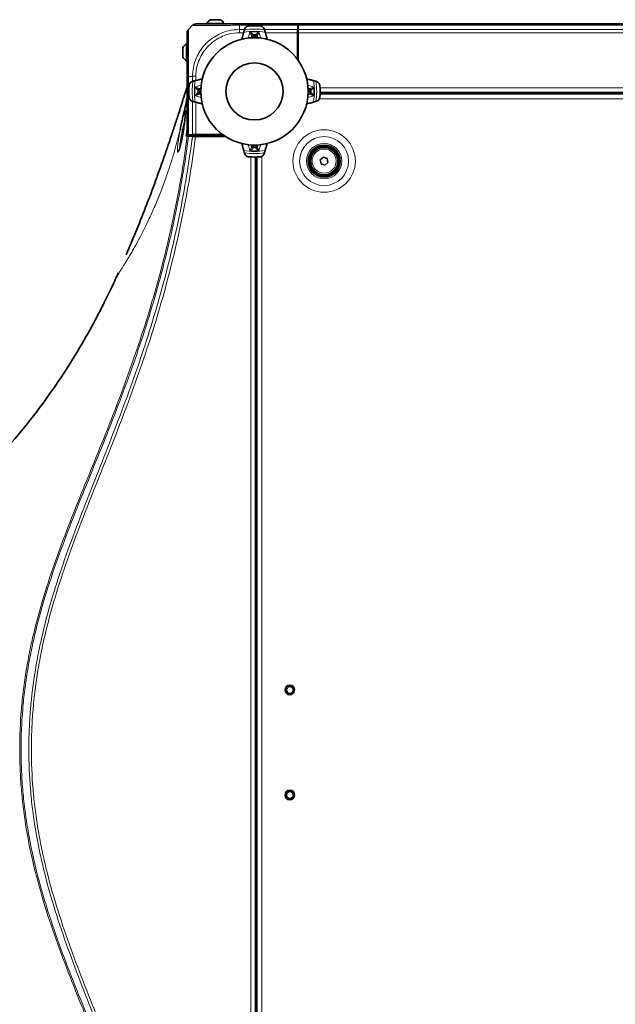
# Model space of a CAD drawing. Header units: millimetres. Extents: x 0 to 1118, y 0 to 864.
# Tile 14 of 172: x 178 to 244, y 107 to 215. Entities that reach past the tile are written whole.
import ezdxf

# ---------------------------------------------------------------- set-up
doc = ezdxf.new("R2010")
doc.units = ezdxf.units.MM

msp = doc.modelspace()

# ---------------------------------------------------------------- linework, layer by layer
at = {"color": 7, "linetype": 'Continuous', "lineweight": 35}
for p, q in [((200.352, 214.774), (199.297, 214.774)), ((196.869, 213.701), (197.326, 214.158)), ((198.887, 214.369), (198.887, 214.274)), ((200.762, 214.369), (198.887, 214.369)), ((200.762, 214.274), (200.762, 214.369)), ((202.473, 214.304), (208.835, 214.304)), ((202.995, 213.653), (203.019, 213.73)), ((205.176, 213.73), (205.199, 213.653)), ((208.817, 210.425), (208.817, 213.347)), ((208.82, 213.701), (208.82, 210.422)), ((208.82, 213.701), (208.835, 213.701)), ((208.835, 213.701), (208.85, 213.701)), ((208.85, 213.701), (208.842, 214.158)), ((208.85, 213.701), (208.85, 210.381)), ((208.85, 213.554), (208.858, 213.554)), ((208.885, 214.304), (392.81, 214.304)), ((208.885, 214.304), (208.885, 214.158)), ((208.885, 214.158), (208.885, 213.701)), ((208.885, 213.701), (208.885, 213.347)), ((208.885, 213.347), (208.885, 210.332)), ((202.758, 212.78), (202.689, 212.63)), ((208.885, 213.279), (208.85, 213.279)), ((196.252, 211.73), (196.252, 210.674)), ((196.752, 212.139), (196.657, 212.139)), ((196.657, 212.139), (196.657, 210.264)), ((208.85, 211.847), (208.885, 211.812)), ((196.657, 210.264), (196.752, 210.264)), ((208.885, 211.179), (208.85, 211.179)), ((196.722, 202.191), (196.722, 208.554)), ((197.297, 208.008), (197.374, 208.031)), ((210.82, 208.031), (210.898, 208.008)), ((196.722, 206.265), (196.441, 204.82)), ((197.374, 205.827), (197.297, 205.851)), ((210.898, 205.851), (210.82, 205.827)), ((211.28, 206.667), (390.415, 206.667)), ((211.284, 206.804), (390.411, 206.804)), ((196.705, 202.052), (197.466, 202.066)), ((196.705, 202.052), (196.705, 202.052)), ((196.705, 202.052), (197.464, 202.052)), ((197.326, 202.177), (196.869, 202.185)), ((200.605, 202.207), (197.326, 202.207)), ((197.326, 202.192), (197.326, 202.207)), ((197.326, 202.177), (197.326, 202.192)), ((200.645, 202.177), (197.326, 202.177)), ((197.401, 202.065), (197.416, 202.177)), ((197.464, 202.052), (197.466, 202.066)), ((197.498, 202.036), (197.464, 202.052)), ((197.504, 202.036), (197.498, 202.036)), ((200.904, 201.999), (197.665, 201.999)), ((200.601, 202.209), (197.679, 202.209)), ((197.806, 202.026), (197.803, 202.026)), ((200.865, 202.025), (197.806, 202.026)), ((199.072, 202.177), (199.072, 202.025)), ((199.097, 202.177), (199.097, 202.025)), ((199.231, 202.025), (199.231, 202.177)), ((199.321, 202.177), (199.321, 202.025)), ((199.847, 202.177), (199.847, 202.025)), ((194.647, 201.015), (194.625, 200.953)), ((203.019, 200.129), (202.995, 200.206)), ((204.222, 199.743), (204.222, 70.116)), ((204.36, 70.112), (204.36, 199.747)), ((205.199, 200.206), (205.176, 200.129)), ((211.299, 199.451), (211.638, 199.744)), ((211.384, 199.012), (211.299, 199.451)), ((211.638, 199.744), (212.061, 199.597)), ((212.061, 199.597), (212.145, 199.158)), ((211.807, 198.865), (211.384, 199.012)), ((212.145, 199.158), (211.807, 198.865)), ((189.2, 187.076), (189.02, 186.667)), ((204.36, 148.679), (204.222, 148.679)), ((204.36, 127.699), (204.222, 127.699)), ((204.308, 127.421), (204.222, 127.421)), ((204.222, 127.421), (204.36, 127.421)), ((204.308, 127.158), (204.308, 127.421)), ((204.36, 127.158), (204.308, 127.158)), ((204.308, 127.158), (204.308, 123.374)), ((204.222, 123.208), (204.308, 123.208)), ((204.36, 123.208), (204.222, 123.208)), ((204.308, 123.374), (204.36, 123.374)), ((204.308, 123.208), (204.308, 123.374)), ((204.222, 121.179), (204.36, 121.179)), ((204.36, 115.817), (204.222, 115.817)), ((204.222, 114.567), (204.36, 114.567))]:
    msp.add_line(p, q, dxfattribs=at)
at = {"color": 7, "linetype": 'Continuous', "lineweight": 18}
for p, q in [((202.444, 213.701), (203.01, 213.701)), ((202.91, 213.347), (202.447, 213.347)), ((202.472, 213.862), (202.472, 214.158)), ((208.842, 214.158), (202.472, 214.158)), ((203.409, 212.719), (203.609, 213.423)), ((204.585, 213.423), (204.778, 212.743)), ((205.185, 213.701), (208.82, 213.701)), ((208.817, 213.347), (205.285, 213.347)), ((208.835, 213.701), (208.835, 210.402)), ((208.85, 213.487), (208.885, 213.487)), ((208.885, 214.158), (392.81, 214.158)), ((208.885, 213.701), (392.81, 213.701)), ((208.885, 213.347), (392.81, 213.347)), ((203.778, 212.989), (203.712, 212.756)), ((203.777, 212.973), (203.778, 212.989)), ((203.866, 212.859), (203.777, 212.973)), ((203.942, 213.112), (203.942, 213.103)), ((204.253, 213.103), (204.252, 213.112)), ((204.417, 212.973), (204.328, 212.859)), ((204.478, 212.769), (204.417, 212.989)), ((204.417, 212.989), (204.417, 212.973)), ((208.85, 212.712), (208.885, 212.712)), ((197.165, 208.554), (196.869, 208.554)), ((196.869, 208.554), (196.869, 202.185)), ((197.326, 208.017), (197.326, 208.582)), ((197.679, 208.58), (197.679, 208.117)), ((197.603, 207.417), (198.27, 207.606)), ((197.924, 207.085), (197.914, 207.084)), ((198.26, 207.311), (198.037, 207.249)), ((198.037, 207.249), (198.053, 207.249)), ((198.053, 207.249), (198.167, 207.16)), ((209.9, 207.613), (210.591, 207.417)), ((210.157, 207.249), (209.915, 207.317)), ((210.027, 207.16), (210.141, 207.249)), ((210.141, 207.249), (210.157, 207.249)), ((210.28, 207.084), (210.271, 207.085)), ((211.275, 207.304), (390.419, 207.304)), ((197.326, 202.207), (197.326, 205.842)), ((198.278, 206.25), (197.603, 206.441)), ((197.914, 206.775), (197.924, 206.774)), ((198.037, 206.61), (198.273, 206.544)), ((198.053, 206.609), (198.037, 206.61)), ((198.167, 206.698), (198.053, 206.609)), ((210.591, 206.441), (209.904, 206.246)), ((209.954, 206.553), (210.157, 206.61)), ((210.141, 206.609), (210.027, 206.698)), ((210.157, 206.61), (210.141, 206.609)), ((210.271, 206.774), (210.28, 206.775)), ((211.201, 206.117), (390.492, 206.117)), ((211.28, 206.679), (390.414, 206.679)), ((197.679, 205.742), (197.679, 202.209)), ((196.718, 202.891), (196.722, 202.967)), ((197.114, 202.181), (197.097, 202.059)), ((200.625, 202.192), (197.326, 202.192)), ((197.419, 202.002), (197.661, 201.97)), ((197.665, 201.999), (197.661, 201.97)), ((198.973, 202.025), (198.973, 202.177)), ((203.609, 200.435), (203.41, 201.137)), ((203.71, 201.111), (203.778, 200.869)), ((203.777, 200.885), (203.866, 200.999)), ((203.778, 200.869), (203.777, 200.885)), ((203.942, 200.756), (203.942, 200.746)), ((204.252, 200.746), (204.253, 200.756)), ((204.328, 200.999), (204.417, 200.885)), ((204.417, 200.869), (204.478, 201.088)), ((204.417, 200.885), (204.417, 200.869)), ((204.784, 201.136), (204.585, 200.435)), ((203.714, 70.107), (203.714, 199.752)), ((204.214, 199.743), (204.214, 70.116)), ((204.91, 70.034), (204.91, 199.824))]:
    msp.add_line(p, q, dxfattribs=at)
at = {"color": 7, "linetype": 'Continuous', "lineweight": 35, "flags": 128}
msp.add_lwpolyline([(196.889, 202.02), (197.044, 202.014), (197.302, 202.005)], dxfattribs=at)
at = {"color": 7, "linetype": 'Continuous', "lineweight": 35}
for centre, radius in [((204.097, 206.929), 5.874), ((204.097, 206.929), 3.125), ((211.722, 199.304), 1.75), ((211.722, 199.304), 1.688), ((211.722, 199.304), 1.575), ((211.722, 199.304), 1.5), ((207.972, 141.429), 0.522), ((207.972, 141.429), 0.375), ((207.972, 129.929), 0.522), ((207.972, 129.929), 0.375)]:
    msp.add_circle(centre, radius, dxfattribs=at)
at = {"color": 7, "linetype": 'Continuous', "lineweight": 18}
for centre, radius in [((211.722, 199.304), 3.417), ((211.722, 199.304), 2.677), ((211.722, 199.304), 1.938), ((211.722, 199.304), 1.318), ((207.972, 141.429), 0.523), ((207.972, 129.929), 0.523)]:
    msp.add_circle(centre, radius, dxfattribs=at)
at = {"color": 7, "linetype": 'Continuous', "lineweight": 35}
for centre, radius, start, end in [((199.825, 213.831), 1.081, 119.2162, 150.11785), ((199.825, 213.831), 1.081, 29.88215, 60.7838), ((204.097, 206.929), 7.188, 85.00502, 94.99498), ((204.097, 206.929), 6.175, 88.55701, 91.44299), ((197.196, 211.202), 1.081, 119.88215, 150.7838), ((197.196, 211.202), 1.081, 209.2162, 240.11785), ((204.097, 206.929), 7.188, 175.00502, 184.99498), ((204.097, 206.929), 6.175, 178.55701, 181.44299), ((210.096, 207.08), 0.175, 1.50051, 74.94248), ((204.097, 206.929), 6.175, 358.55701, 1.44299), ((204.097, 206.929), 7.188, 355.00502, 4.99498), ((204.248, 200.931), 0.175, 271.50051, 344.94248), ((204.097, 206.929), 7.187, 265.00502, 274.99498)]:
    msp.add_arc(centre, radius, start, end, dxfattribs=at)
at = {"color": 7, "linetype": 'Continuous', "lineweight": 18}
for centre, radius, start, end in [((204.097, 206.929), 6.575, 79.71717, 100.28283), ((204.097, 206.929), 6.813, 80.69004, 99.30996), ((204.097, 206.929), 6.512, 85.70367, 94.29633), ((203.946, 212.928), 0.175, 91.50051, 164.94248), ((203.942, 212.941), 0.171, 89.91316, 163.6033), ((204.035, 212.814), 0.175, 90.66351, 164.94145), ((204.097, 206.929), 6.06, 89.39504, 90.60496), ((204.159, 212.814), 0.175, 15.05855, 89.33649), ((204.252, 212.941), 0.171, 16.3967, 90.08684), ((204.248, 212.928), 0.175, 15.05752, 88.49949), ((204.097, 206.929), 6.813, 170.69004, 189.30996), ((204.097, 206.929), 6.575, 169.71717, 190.28283), ((204.097, 206.929), 6.575, 349.71717, 10.28283), ((204.097, 206.929), 6.813, 350.69004, 9.30996), ((204.097, 206.929), 6.512, 175.70367, 184.29633), ((198.086, 207.084), 0.171, 106.3967, 180.08684), ((198.099, 207.08), 0.175, 105.05752, 178.49949), ((198.213, 206.991), 0.175, 105.05855, 179.33649), ((204.097, 206.929), 6.06, 179.39504, 180.60496), ((209.982, 206.991), 0.175, 0.66351, 74.94145), ((210.109, 207.084), 0.171, 359.91316, 73.6033), ((204.097, 206.929), 6.06, 359.39504, 0.60496), ((204.097, 206.929), 6.512, 355.70367, 4.29633), ((198.086, 206.774), 0.171, 179.91316, 253.6033), ((198.099, 206.778), 0.175, 181.50051, 254.94248), ((198.213, 206.867), 0.175, 180.66351, 254.94145), ((209.982, 206.867), 0.175, 285.05855, 359.33649), ((210.096, 206.778), 0.175, 285.05752, 358.49949), ((210.109, 206.774), 0.171, 286.3967, 0.08684), ((204.097, 206.929), 6.575, 259.71717, 280.28283), ((204.097, 206.929), 6.512, 265.70367, 274.29633), ((203.946, 200.931), 0.175, 195.05752, 268.49949), ((203.942, 200.918), 0.171, 196.3967, 270.08684), ((204.035, 201.045), 0.175, 195.05855, 269.33649), ((204.097, 206.929), 6.175, 268.55701, 271.44299), ((204.097, 206.929), 6.06, 269.39504, 270.60496), ((204.159, 201.045), 0.175, 270.66351, 344.94145), ((204.252, 200.918), 0.171, 269.91316, 343.6033), ((204.097, 206.929), 6.813, 260.69004, 279.30996)]:
    msp.add_arc(centre, radius, start, end, dxfattribs=at)
at = {"color": 7, "linetype": 'Continuous', "lineweight": 35}
for centre, major_axis, ratio, start_param, end_param in [((208.826, 213.347), (0, 0.5), 0.0174551, 0.7853982, 1.5707963), ((208.835, 213.804), (0, 0.5), 0.0174551, 5.4977871, 6.2831853), ((197.222, 202.191), (0.5, 0), 0.0174551, 3.1415927, 3.9269908), ((197.679, 202.2), (0.5, 0), 0.0174551, 1.5707963, 2.3561945), ((197.836, 202.037), (0.334, 0), 0.0349208, 3.2401011, 4.6116573)]:
    msp.add_ellipse(centre, major_axis=major_axis, ratio=ratio, start_param=start_param, end_param=end_param, dxfattribs=at)
for points in [[(196.869, 213.701), (196.847, 213.676), (196.803, 213.627), (196.758, 213.539), (196.728, 213.445), (196.724, 213.38), (196.722, 213.347)], [(197.326, 214.158), (197.35, 214.18), (197.399, 214.223), (197.487, 214.269), (197.581, 214.299), (197.647, 214.302), (197.679, 214.304)], [(196.705, 202.052), (196.67, 202.052), (196.636, 202.051), (196.601, 202.051)], [(196.752, 202.03), (196.736, 202.037), (196.721, 202.045), (196.705, 202.052)], [(197.419, 202.002), (197.375, 202.002), (197.336, 202.003), (197.302, 202.005)]]:
    msp.add_open_spline(points, degree=3, dxfattribs=at)
for points, knots in [([(196.722, 208.554), (196.722, 208.951), (196.722, 209.632), (196.722, 210.541), (196.722, 211.286), (196.722, 211.937), (196.722, 212.477), (196.722, 212.898), (196.722, 213.189), (196.722, 213.329), (196.722, 213.342), (196.722, 213.347)], [0, 0, 0, 0, 0.1584128, 0.2711139, 0.3838354, 0.4991898, 0.6083334, 0.7174776, 0.826751, 0.9360043, 1, 1, 1, 1]), ([(197.68, 214.304), (197.69, 214.304), (197.71, 214.304), (197.878, 214.304), (198.17, 214.304), (198.585, 214.304), (199.099, 214.304), (199.702, 214.304), (200.406, 214.304), (201.172, 214.304), (201.871, 214.304), (202.308, 214.304), (202.473, 214.304)], [0, 0, 0, 0, 0.09291466, 0.18581515, 0.29447761, 0.40316207, 0.50020129, 0.60862537, 0.71704406, 0.82556878, 0.93408084, 1, 1, 1, 1]), ([(202.758, 212.78), (202.78, 212.864), (202.836, 213.07), (202.891, 213.276), (202.924, 213.399)], [0, 0, 0, 0, 0.4060816, 1, 1, 1, 1]), ([(202.924, 213.399), (202.939, 213.455), (202.965, 213.553), (202.986, 213.623), (202.995, 213.653)], [0, 0, 0, 0, 0.5768574, 1, 1, 1, 1]), ([(203.471, 214.089), (203.43, 214.083), (203.347, 214.069), (203.224, 214.009), (203.09, 213.898), (203.046, 213.795), (203.019, 213.73)], [0, 0, 0, 0, 0.1616543, 0.3221635, 0.5706653, 1, 1, 1, 1]), ([(205.176, 213.73), (205.146, 213.799), (205.102, 213.9), (204.967, 214.011), (204.851, 214.069), (204.764, 214.083), (204.723, 214.089)], [0, 0, 0, 0, 0.4557364, 0.6638276, 0.8405464, 1, 1, 1, 1]), ([(205.199, 213.653), (205.211, 213.612), (205.233, 213.54), (205.259, 213.442), (205.271, 213.399)], [0, 0, 0, 0, 0.5588157, 1, 1, 1, 1]), ([(205.271, 213.399), (205.28, 213.364), (205.313, 213.242), (205.368, 213.035), (205.414, 212.864), (205.437, 212.78)], [0, 0, 0, 0, 0.168844, 0.5946967, 1, 1, 1, 1]), ([(205.547, 212.583), (205.537, 212.592), (205.487, 212.638), (205.457, 212.712), (205.439, 212.771), (205.437, 212.78)], [0, 0, 0, 0, 0.1721028, 0.8786415, 1, 1, 1, 1]), ([(197.297, 208.008), (197.227, 207.978), (197.126, 207.934), (197.016, 207.799), (196.958, 207.683), (196.944, 207.596), (196.937, 207.555)], [0, 0, 0, 0, 0.4557364, 0.6638276, 0.8405464, 1, 1, 1, 1]), ([(197.374, 208.031), (197.414, 208.043), (197.486, 208.065), (197.584, 208.091), (197.628, 208.103)], [0, 0, 0, 0, 0.5588157, 1, 1, 1, 1]), ([(197.628, 208.103), (197.663, 208.112), (197.785, 208.145), (197.991, 208.2), (198.163, 208.246), (198.247, 208.269)], [0, 0, 0, 0, 0.168844, 0.5946967, 1, 1, 1, 1]), ([(198.45, 208.386), (198.439, 208.374), (198.391, 208.321), (198.315, 208.289), (198.255, 208.271), (198.247, 208.269)], [0, 0, 0, 0, 0.20547, 0.8835327, 1, 1, 1, 1]), ([(209.948, 208.269), (209.893, 208.286), (209.818, 208.31), (209.763, 208.368), (209.748, 208.384)], [0, 0, 0, 0, 0.72459146, 1, 1, 1, 1]), ([(209.948, 208.269), (210.032, 208.246), (210.238, 208.191), (210.444, 208.136), (210.567, 208.103)], [0, 0, 0, 0, 0.4060816, 1, 1, 1, 1]), ([(210.567, 208.103), (210.623, 208.088), (210.721, 208.061), (210.791, 208.04), (210.82, 208.031)], [0, 0, 0, 0, 0.5768574, 1, 1, 1, 1]), ([(211.257, 207.555), (211.251, 207.597), (211.237, 207.68), (211.177, 207.802), (211.066, 207.936), (210.963, 207.98), (210.898, 208.008)], [0, 0, 0, 0, 0.1616543, 0.3221635, 0.5706653, 1, 1, 1, 1]), ([(196.722, 207.398), (196.709, 207.354), (196.676, 207.243), (196.596, 207.002), (196.488, 206.67), (196.376, 206.318), (196.266, 205.964), (196.17, 205.656), (196.056, 205.294), (195.926, 204.885), (195.789, 204.458), (195.635, 203.983), (195.442, 203.395), (195.23, 202.755), (195.008, 202.089), (194.809, 201.498), (194.68, 201.123), (194.644, 201.016)], [0, 0, 0, 0, 0.0904061, 0.2277534, 0.3573888, 0.4794204, 0.556616, 0.6304838, 0.6991678, 0.7469519, 0.791894, 0.8344504, 0.8781833, 0.9099537, 0.9444783, 0.9842049, 1, 1, 1, 1]), ([(196.937, 206.303), (196.944, 206.262), (196.957, 206.179), (197.017, 206.056), (197.129, 205.922), (197.232, 205.878), (197.297, 205.851)], [0, 0, 0, 0, 0.1616543, 0.3221635, 0.5706653, 1, 1, 1, 1]), ([(197.628, 205.756), (197.571, 205.771), (197.473, 205.798), (197.403, 205.818), (197.374, 205.827)], [0, 0, 0, 0, 0.5768574, 1, 1, 1, 1]), ([(210.82, 205.827), (210.78, 205.815), (210.708, 205.794), (210.61, 205.767), (210.567, 205.756)], [0, 0, 0, 0, 0.5588157, 1, 1, 1, 1]), ([(210.898, 205.851), (210.967, 205.88), (211.068, 205.924), (211.178, 206.06), (211.237, 206.176), (211.251, 206.262), (211.257, 206.303)], [0, 0, 0, 0, 0.45573641, 0.66382755, 0.84054644, 1, 1, 1, 1]), ([(196.52, 204.863), (196.528, 204.836), (196.548, 204.77), (196.533, 204.38), (196.482, 203.782), (196.39, 203.042), (196.267, 202.254), (196.118, 201.487), (195.967, 200.87), (195.861, 200.51), (195.825, 200.447), (195.825, 200.447)], [0, 0, 0, 0, 0.0861329, 0.2142042, 0.341945, 0.4702144, 0.5998269, 0.7313143, 0.8645614, 0.9985016, 1, 1, 1, 1]), ([(195.978, 202.764), (196.021, 202.999), (196.065, 203.225), (196.121, 203.497), (196.132, 203.551), (196.154, 203.656), (196.165, 203.708), (196.197, 203.859), (196.218, 203.955), (196.259, 204.137), (196.279, 204.224), (196.317, 204.382), (196.335, 204.454), (196.369, 204.585), (196.385, 204.643), (196.414, 204.744), (196.428, 204.787), (196.441, 204.82)], [0, 0, 0, 0, 0.25, 0.25, 0.3125, 0.3125, 0.375, 0.375, 0.5, 0.5, 0.625, 0.625, 0.75, 0.75, 0.875, 0.875, 1, 1, 1, 1]), ([(198.247, 205.59), (198.163, 205.612), (197.956, 205.668), (197.75, 205.723), (197.628, 205.756)], [0, 0, 0, 0, 0.4060816, 1, 1, 1, 1]), ([(198.247, 205.59), (198.301, 205.572), (198.379, 205.547), (198.436, 205.486), (198.453, 205.467)], [0, 0, 0, 0, 0.6953589, 1, 1, 1, 1]), ([(209.755, 205.483), (209.763, 205.492), (209.808, 205.54), (209.88, 205.57), (209.939, 205.587), (209.948, 205.59)], [0, 0, 0, 0, 0.1527347, 0.8758024, 1, 1, 1, 1]), ([(210.567, 205.756), (210.532, 205.746), (210.409, 205.713), (210.203, 205.658), (210.031, 205.612), (209.948, 205.59)], [0, 0, 0, 0, 0.168844, 0.5946967, 1, 1, 1, 1]), ([(196.889, 202.02), (196.849, 202.021), (196.818, 202.023), (196.77, 202.026), (196.756, 202.028), (196.752, 202.03)], [0, 0, 0, 0, 0.5, 0.5, 1, 1, 1, 1]), ([(197.665, 201.999), (197.622, 201.999), (197.579, 202), (197.497, 202), (197.456, 202.001), (197.419, 202.002)], [0, 0, 0, 0, 0.5, 0.5, 1, 1, 1, 1]), ([(194.445, 200.424), (193.757, 198.48), (193.068, 196.533), (191.613, 192.743), (190.842, 190.898), (190.072, 189.056)], [0, 0, 0, 0, 0.507755, 0.5084812, 1, 1, 1, 1]), ([(194.625, 200.953), (194.624, 200.949), (194.618, 200.931), (194.603, 200.885), (194.596, 200.867), (194.582, 200.826), (194.574, 200.802), (194.557, 200.752), (194.548, 200.726), (194.529, 200.67), (194.519, 200.64), (194.488, 200.549), (194.466, 200.487), (194.445, 200.424)], [0, 0, 0, 0, 0.25, 0.25, 0.375, 0.375, 0.5, 0.5, 0.625, 0.625, 0.75, 0.75, 1, 1, 1, 1]), ([(195.839, 200.495), (195.83, 200.473), (195.81, 200.424), (195.787, 200.389), (195.792, 200.395), (195.793, 200.396)], [0, 0, 0, 0, 0.4105028, 0.9061024, 1, 1, 1, 1]), ([(202.669, 201.255), (202.671, 201.252), (202.713, 201.212), (202.738, 201.147), (202.755, 201.087), (202.758, 201.079)], [0, 0, 0, 0, 0.049925, 0.8607319, 1, 1, 1, 1]), ([(202.924, 200.46), (202.914, 200.495), (202.881, 200.617), (202.826, 200.823), (202.78, 200.995), (202.758, 201.079)], [0, 0, 0, 0, 0.168844, 0.5946967, 1, 1, 1, 1]), ([(202.995, 200.206), (202.983, 200.246), (202.962, 200.318), (202.935, 200.416), (202.924, 200.46)], [0, 0, 0, 0, 0.5588157, 1, 1, 1, 1]), ([(205.271, 200.46), (205.256, 200.403), (205.229, 200.305), (205.208, 200.236), (205.199, 200.206)], [0, 0, 0, 0, 0.5768574, 1, 1, 1, 1]), ([(205.437, 201.079), (205.414, 200.995), (205.359, 200.788), (205.304, 200.582), (205.271, 200.46)], [0, 0, 0, 0, 0.4060816, 1, 1, 1, 1]), ([(205.437, 201.079), (205.453, 201.134), (205.472, 201.198), (205.52, 201.246), (205.527, 201.252)], [0, 0, 0, 0, 0.8541094, 1, 1, 1, 1]), ([(203.019, 200.129), (203.048, 200.059), (203.092, 199.958), (203.228, 199.848), (203.344, 199.79), (203.43, 199.776), (203.471, 199.769)], [0, 0, 0, 0, 0.4557364, 0.6638276, 0.8405464, 1, 1, 1, 1]), ([(204.723, 199.769), (204.765, 199.776), (204.848, 199.789), (204.97, 199.849), (205.104, 199.961), (205.148, 200.064), (205.176, 200.129)], [0, 0, 0, 0, 0.1616543, 0.3221635, 0.5706653, 1, 1, 1, 1]), ([(189.015, 186.67), (188.945, 186.511), (188.52, 185.546), (187.638, 183.741), (186.224, 181.023), (184.474, 177.995), (182.348, 174.699), (179.922, 171.372), (177.292, 168.145), (175.359, 166.133), (174.419, 165.155)], [0, 0, 0, 0, 0.0201702, 0.1218178, 0.2318822, 0.3737197, 0.5245499, 0.6825107, 0.8456176, 1, 1, 1, 1]), ([(189.236, 187.007), (189.172, 186.908), (189.053, 186.722), (189.032, 186.685), (189.022, 186.667)], [0, 0, 0, 0, 0.5334628, 1, 1, 1, 1])]:
    msp.add_open_spline(points, degree=3, knots=knots, dxfattribs=at)
at = {"color": 7, "linetype": 'Continuous', "lineweight": 18}
for points, knots in [([(196.869, 213.701), (196.869, 213.695), (196.869, 213.681), (196.873, 213.537), (196.88, 213.232), (196.886, 212.784), (196.887, 212.203), (196.884, 211.501), (196.878, 210.698), (196.87, 209.718), (196.869, 208.982), (196.869, 208.554)], [0, 0, 0, 0, 0.0638809, 0.1715817, 0.2825247, 0.3900468, 0.5008149, 0.6162125, 0.7271686, 0.8416822, 1, 1, 1, 1]), ([(202.472, 214.158), (202.295, 214.158), (201.83, 214.158), (201.077, 214.154), (200.256, 214.148), (199.491, 214.142), (198.84, 214.139), (198.287, 214.14), (197.843, 214.145), (197.537, 214.152), (197.358, 214.158), (197.337, 214.158), (197.326, 214.158)], [0, 0, 0, 0, 0.0657965, 0.1727607, 0.2828934, 0.389757, 0.4997969, 0.5968708, 0.7039461, 0.8142113, 0.9061257, 1, 1, 1, 1]), ([(197.326, 208.582), (197.332, 208.75), (197.347, 209.206), (197.492, 209.95), (197.797, 210.772), (198.243, 211.538), (198.854, 212.265), (199.594, 212.863), (200.429, 213.305), (201.358, 213.625), (202.049, 213.673), (202.444, 213.701)], [0, 0, 0, 0, 0.0627052, 0.17058, 0.281665, 0.3894284, 0.5004168, 0.6352696, 0.7422845, 0.8524245, 1, 1, 1, 1]), ([(202.447, 213.347), (202.079, 213.321), (201.44, 213.275), (200.577, 212.973), (199.803, 212.559), (199.117, 212.002), (198.548, 211.327), (198.129, 210.622), (197.84, 209.855), (197.7, 209.164), (197.685, 208.736), (197.679, 208.58)], [0, 0, 0, 0, 0.1476521, 0.2562048, 0.3647764, 0.4995885, 0.6089422, 0.7182918, 0.8277419, 0.9371756, 1, 1, 1, 1]), ([(202.472, 213.862), (202.471, 213.859), (202.462, 213.844), (202.452, 213.789), (202.448, 213.738), (202.444, 213.701)], [0, 0, 0, 0, 0.05123887, 0.3045526, 1, 1, 1, 1]), ([(203.778, 212.989), (203.778, 212.995), (203.777, 213.003), (203.771, 213.031), (203.758, 213.075), (203.73, 213.153), (203.689, 213.253), (203.647, 213.345), (203.619, 213.403), (203.61, 213.423), (203.609, 213.423)], [0, 0, 0, 0, 0.1003072, 0.1326048, 0.2713466, 0.4289298, 0.6263467, 0.8717244, 0.9960691, 1, 1, 1, 1]), ([(203.609, 213.423), (203.61, 213.423), (203.629, 213.41), (203.683, 213.373), (203.765, 213.311), (203.846, 213.242), (203.903, 213.184), (203.93, 213.149), (203.942, 213.126), (203.942, 213.118), (203.942, 213.112)], [0, 0, 0, 0, 0.0039112, 0.1276867, 0.3729062, 0.5709559, 0.7291389, 0.8679562, 0.9014985, 1, 1, 1, 1]), ([(204.252, 213.112), (204.252, 213.118), (204.252, 213.126), (204.265, 213.149), (204.292, 213.184), (204.349, 213.242), (204.429, 213.311), (204.511, 213.373), (204.566, 213.41), (204.585, 213.423), (204.585, 213.423)], [0, 0, 0, 0, 0.0985015, 0.1320438, 0.2708611, 0.4290441, 0.6270938, 0.8723133, 0.9960888, 1, 1, 1, 1]), ([(204.585, 213.423), (204.585, 213.423), (204.575, 213.403), (204.547, 213.345), (204.505, 213.253), (204.465, 213.153), (204.436, 213.075), (204.423, 213.031), (204.417, 213.003), (204.417, 212.995), (204.417, 212.989)], [0, 0, 0, 0, 0.0039309, 0.1282756, 0.3736533, 0.5710702, 0.7286534, 0.8673952, 0.8996928, 1, 1, 1, 1]), ([(203.85, 212.773), (203.851, 212.777), (203.859, 212.808), (203.866, 212.844), (203.866, 212.854), (203.866, 212.859)], [0, 0, 0, 0, 0.07823286, 0.53903086, 1, 1, 1, 1]), ([(203.942, 213.103), (203.945, 213.099), (203.961, 213.079), (203.992, 213.041), (204.019, 213.007), (204.033, 212.989)], [0, 0, 0, 0, 0.1058103, 0.5290515, 1, 1, 1, 1]), ([(204.033, 212.989), (204.033, 212.981), (204.033, 212.966), (204.025, 212.905), (204.017, 212.848), (204.014, 212.834)], [0, 0, 0, 0, 0.4265069, 0.8515091, 1, 1, 1, 1]), ([(204.161, 212.989), (204.164, 212.993), (204.181, 213.013), (204.211, 213.051), (204.238, 213.085), (204.253, 213.103)], [0, 0, 0, 0, 0.1058103, 0.5290515, 1, 1, 1, 1]), ([(204.186, 212.795), (204.185, 212.798), (204.177, 212.851), (204.167, 212.922), (204.16, 212.979), (204.161, 212.987), (204.161, 212.989)], [0, 0, 0, 0, 0.0250906, 0.4176246, 0.8009479, 1, 1, 1, 1]), ([(204.328, 212.859), (204.328, 212.858), (204.327, 212.852), (204.331, 212.828), (204.34, 212.792), (204.342, 212.781)], [0, 0, 0, 0, 0.26493959, 0.77582252, 1, 1, 1, 1]), ([(197.326, 208.582), (197.312, 208.581), (197.268, 208.579), (197.216, 208.572), (197.177, 208.561), (197.167, 208.556), (197.165, 208.554), (197.165, 208.554)], [0, 0, 0, 0, 0.2452024, 0.8175352, 0.9606824, 0.9921507, 1, 1, 1, 1]), ([(197.603, 207.417), (197.604, 207.417), (197.623, 207.407), (197.681, 207.379), (197.774, 207.337), (197.873, 207.297), (197.951, 207.269), (197.996, 207.255), (198.024, 207.249), (198.031, 207.249), (198.037, 207.249)], [0, 0, 0, 0, 0.0039309, 0.1282756, 0.3736533, 0.5710702, 0.7286534, 0.8673952, 0.8996928, 1, 1, 1, 1]), ([(197.914, 207.084), (197.908, 207.084), (197.901, 207.084), (197.877, 207.097), (197.842, 207.124), (197.785, 207.181), (197.715, 207.261), (197.653, 207.343), (197.616, 207.398), (197.604, 207.417), (197.603, 207.417)], [0, 0, 0, 0, 0.0985015, 0.1320438, 0.2708611, 0.4290441, 0.6270938, 0.8723133, 0.9960888, 1, 1, 1, 1]), ([(198.037, 206.993), (198.033, 206.996), (198.013, 207.013), (197.975, 207.043), (197.941, 207.07), (197.924, 207.085)], [0, 0, 0, 0, 0.1058103, 0.5290515, 1, 1, 1, 1]), ([(198.265, 207.023), (198.25, 207.021), (198.185, 207.011), (198.104, 206.999), (198.047, 206.992), (198.04, 206.993), (198.037, 206.993)], [0, 0, 0, 0, 0.10461325, 0.46512849, 0.81718443, 1, 1, 1, 1]), ([(198.167, 207.16), (198.169, 207.16), (198.174, 207.159), (198.203, 207.164), (198.245, 207.174), (198.262, 207.178)], [0, 0, 0, 0, 0.2360083, 0.6911031, 1, 1, 1, 1]), ([(209.922, 207.181), (209.933, 207.178), (209.971, 207.169), (210.013, 207.16), (210.022, 207.16), (210.027, 207.16)], [0, 0, 0, 0, 0.1698863, 0.5848661, 1, 1, 1, 1]), ([(210.157, 206.993), (210.15, 206.993), (210.135, 206.993), (210.053, 207.004), (209.97, 207.017), (209.93, 207.023)], [0, 0, 0, 0, 0.3402847, 0.6793689, 1, 1, 1, 1]), ([(210.157, 207.249), (210.163, 207.249), (210.171, 207.249), (210.199, 207.255), (210.243, 207.269), (210.321, 207.297), (210.421, 207.337), (210.513, 207.379), (210.571, 207.407), (210.591, 207.417), (210.591, 207.417)], [0, 0, 0, 0, 0.1003072, 0.1326048, 0.2713466, 0.4289298, 0.6263467, 0.8717244, 0.9960691, 1, 1, 1, 1]), ([(210.271, 207.085), (210.267, 207.082), (210.247, 207.065), (210.209, 207.035), (210.175, 207.008), (210.157, 206.993)], [0, 0, 0, 0, 0.1058103, 0.5290515, 1, 1, 1, 1]), ([(210.591, 207.417), (210.591, 207.417), (210.578, 207.398), (210.541, 207.343), (210.479, 207.261), (210.41, 207.181), (210.352, 207.124), (210.317, 207.097), (210.294, 207.084), (210.286, 207.084), (210.28, 207.084)], [0, 0, 0, 0, 0.0039112, 0.1276867, 0.3729062, 0.5709559, 0.7291389, 0.8679562, 0.9014985, 1, 1, 1, 1]), ([(197.603, 206.441), (197.604, 206.442), (197.616, 206.461), (197.653, 206.515), (197.715, 206.597), (197.785, 206.678), (197.842, 206.735), (197.877, 206.762), (197.901, 206.774), (197.908, 206.774), (197.914, 206.775)], [0, 0, 0, 0, 0.0039112, 0.1276867, 0.3729062, 0.5709559, 0.7291389, 0.8679562, 0.9014985, 1, 1, 1, 1]), ([(198.037, 206.61), (198.031, 206.61), (198.024, 206.609), (197.996, 206.603), (197.951, 206.59), (197.873, 206.562), (197.774, 206.521), (197.681, 206.479), (197.623, 206.451), (197.604, 206.442), (197.603, 206.441)], [0, 0, 0, 0, 0.1003072, 0.1326048, 0.2713466, 0.4289298, 0.6263467, 0.8717244, 0.9960691, 1, 1, 1, 1]), ([(197.924, 206.774), (197.928, 206.777), (197.948, 206.793), (197.985, 206.824), (198.02, 206.851), (198.037, 206.865)], [0, 0, 0, 0, 0.1058103, 0.5290515, 1, 1, 1, 1]), ([(198.037, 206.865), (198.045, 206.865), (198.059, 206.865), (198.142, 206.854), (198.226, 206.841), (198.268, 206.835)], [0, 0, 0, 0, 0.3369873, 0.6727859, 1, 1, 1, 1]), ([(198.271, 206.678), (198.26, 206.681), (198.223, 206.69), (198.182, 206.698), (198.172, 206.698), (198.167, 206.698)], [0, 0, 0, 0, 0.1616411, 0.5807427, 1, 1, 1, 1]), ([(209.939, 206.837), (209.951, 206.839), (210.012, 206.848), (210.09, 206.86), (210.147, 206.866), (210.154, 206.866), (210.157, 206.865)], [0, 0, 0, 0, 0.08283751, 0.45212046, 0.81273837, 1, 1, 1, 1]), ([(210.027, 206.698), (210.026, 206.698), (210.02, 206.699), (209.995, 206.695), (209.959, 206.686), (209.947, 206.684)], [0, 0, 0, 0, 0.26094269, 0.76411841, 1, 1, 1, 1]), ([(210.157, 206.865), (210.161, 206.862), (210.181, 206.846), (210.219, 206.815), (210.253, 206.788), (210.271, 206.774)], [0, 0, 0, 0, 0.10581029, 0.52905147, 1, 1, 1, 1]), ([(210.591, 206.441), (210.591, 206.442), (210.571, 206.451), (210.513, 206.479), (210.421, 206.521), (210.321, 206.562), (210.243, 206.59), (210.199, 206.603), (210.171, 206.609), (210.163, 206.61), (210.157, 206.61)], [0, 0, 0, 0, 0.0039309, 0.1282756, 0.3736533, 0.5710702, 0.7286534, 0.8673952, 0.8996928, 1, 1, 1, 1]), ([(210.28, 206.775), (210.286, 206.774), (210.294, 206.774), (210.317, 206.762), (210.352, 206.735), (210.41, 206.678), (210.479, 206.597), (210.541, 206.515), (210.578, 206.461), (210.591, 206.442), (210.591, 206.441)], [0, 0, 0, 0, 0.0985015, 0.1320438, 0.2708611, 0.4290441, 0.6270938, 0.8723133, 0.9960888, 1, 1, 1, 1]), ([(196.535, 204.599), (196.523, 204.61), (196.497, 204.631), (196.469, 204.673), (196.448, 204.72), (196.438, 204.77), (196.44, 204.804), (196.441, 204.82)], [0, 0, 0, 0, 0.1855919, 0.3891939, 0.592796, 0.796398, 1, 1, 1, 1]), ([(196.484, 203.856), (196.446, 203.708), (196.361, 203.368), (196.27, 202.942), (196.219, 202.703)], [0, 0, 0, 0, 0.438835, 1, 1, 1, 1]), ([(195.978, 202.764), (195.954, 202.668), (195.907, 202.476), (195.835, 202.192), (195.763, 201.912), (195.69, 201.635), (195.617, 201.361), (195.543, 201.092), (195.38, 200.507), (195.123, 199.633), (194.764, 198.505), (194.33, 197.235), (193.816, 195.859), (193.209, 194.38), (192.599, 193.019), (191.983, 191.749), (191.391, 190.614), (190.919, 189.764), (190.567, 189.156), (190.315, 188.73), (190.082, 188.347), (189.908, 188.065), (189.782, 187.864), (189.696, 187.728), (189.616, 187.6), (189.54, 187.481), (189.469, 187.369), (189.403, 187.266), (189.342, 187.172), (189.285, 187.084), (189.252, 187.033), (189.236, 187.007)], [0, 0, 0, 0, 0.0121381, 0.0241833, 0.0361368, 0.0479996, 0.0597729, 0.0714577, 0.0830552, 0.1362177, 0.1875962, 0.2372889, 0.3154736, 0.3901271, 0.4683956, 0.5434348, 0.6208492, 0.6954371, 0.7343547, 0.7726467, 0.8104244, 0.847804, 0.8649426, 0.8819937, 0.8989699, 0.9158844, 0.9327503, 0.9495811, 0.9663904, 0.9831921, 1, 1, 1, 1]), ([(195.825, 200.447), (195.787, 200.367), (195.711, 200.208), (195.658, 200.308), (195.66, 200.642), (195.718, 201.188), (195.822, 201.884), (195.918, 202.438), (195.971, 202.729), (195.978, 202.764)], [0, 0, 0, 0, 0.1662451, 0.3310219, 0.4923794, 0.6523389, 0.8136147, 0.9779868, 1, 1, 1, 1]), ([(196.219, 202.703), (196.171, 202.465), (196.117, 202.2), (196.031, 201.73), (195.96, 201.3), (195.905, 200.873), (195.907, 200.744), (195.908, 200.704)], [0, 0, 0, 0, 0.2897665, 0.3224809, 0.6007088, 0.8759953, 1, 1, 1, 1]), ([(195.978, 202.764), (195.982, 202.759), (196.009, 202.75), (196.098, 202.727), (196.158, 202.714), (196.219, 202.703)], [0, 0, 0, 0, 0.5, 0.5, 1, 1, 1, 1]), ([(196.601, 202.051), (196.622, 202.199), (196.643, 202.346), (196.663, 202.494), (196.682, 202.626), (196.7, 202.758), (196.718, 202.891)], [0, 0, 0, 0, 0.001792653, 0.001792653, 0.001792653, 0.0033921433, 0.0033921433, 0.0033921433, 0.0033921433]), ([(196.752, 67.828), (196.367, 70.719), (195.879, 73.589), (194.989, 77.861), (194.666, 79.28), (193.968, 82.107), (193.592, 83.516), (192.792, 86.32), (192.367, 87.715), (191.473, 90.49), (191.003, 91.87), (190.026, 94.615), (189.519, 95.982), (188.475, 98.703), (187.939, 100.059), (186.852, 102.765), (186.302, 104.114), (185.204, 106.815), (184.657, 108.167), (183.588, 110.879), (183.067, 112.241), (182.076, 114.982), (181.606, 116.361), (180.96, 118.448), (180.753, 119.146), (180.363, 120.551), (180.179, 121.257), (179.663, 123.38), (179.37, 124.806), (179.013, 126.959), (178.908, 127.68), (178.728, 129.126), (178.652, 129.852), (178.531, 131.306), (178.485, 132.034), (178.424, 133.49), (178.409, 134.217), (178.41, 136.396), (178.471, 137.846), (178.653, 140.018), (178.728, 140.741), (178.909, 142.187), (179.015, 142.909), (179.253, 144.347), (179.386, 145.064), (179.679, 146.492), (179.839, 147.203), (180.356, 149.329), (180.748, 150.73), (181.611, 153.51), (182.08, 154.888), (183.07, 157.628), (183.592, 158.989), (184.66, 161.7), (185.207, 163.051), (186.304, 165.75), (186.854, 167.099), (187.94, 169.803), (188.476, 171.158), (189.52, 173.879), (190.027, 175.245), (191.003, 177.989), (191.473, 179.368), (192.366, 182.141), (192.791, 183.535), (193.59, 186.336), (193.966, 187.743), (194.664, 190.571), (194.988, 191.992), (195.879, 196.27), (196.367, 199.141), (196.752, 202.03)], [0, 0, 0, 0, 0.0625, 0.0625, 0.09375, 0.09375, 0.125, 0.125, 0.15625, 0.15625, 0.1875, 0.1875, 0.21875, 0.21875, 0.25, 0.25, 0.28125, 0.28125, 0.3125, 0.3125, 0.34375, 0.34375, 0.375, 0.375, 0.390625, 0.390625, 0.40625, 0.40625, 0.4375, 0.4375, 0.453125, 0.453125, 0.46875, 0.46875, 0.484375, 0.484375, 0.5, 0.5, 0.53125, 0.53125, 0.546875, 0.546875, 0.5625, 0.5625, 0.578125, 0.578125, 0.59375, 0.59375, 0.625, 0.625, 0.65625, 0.65625, 0.6875, 0.6875, 0.71875, 0.71875, 0.75, 0.75, 0.78125, 0.78125, 0.8125, 0.8125, 0.84375, 0.84375, 0.875, 0.875, 0.90625, 0.90625, 0.9375, 0.9375, 1, 1, 1, 1]), ([(196.889, 202.02), (196.507, 199.131), (196.022, 196.26), (195.135, 191.982), (194.812, 190.56), (194.116, 187.732), (193.742, 186.325), (192.945, 183.525), (192.521, 182.13), (191.63, 179.357), (191.162, 177.978), (190.187, 175.233), (189.681, 173.868), (188.639, 171.147), (188.104, 169.792), (187.018, 167.088), (186.468, 165.739), (185.371, 163.04), (184.824, 161.69), (183.755, 158.98), (183.232, 157.619), (182.24, 154.881), (181.769, 153.504), (180.905, 150.726), (180.511, 149.325), (179.993, 147.2), (179.832, 146.489), (179.538, 145.061), (179.404, 144.345), (179.165, 142.908), (179.059, 142.185), (178.877, 140.74), (178.801, 140.017), (178.619, 137.846), (178.557, 136.395), (178.557, 134.217), (178.572, 133.49), (178.633, 132.035), (178.678, 131.306), (178.8, 129.853), (178.876, 129.127), (179.058, 127.681), (179.163, 126.961), (179.521, 124.808), (179.816, 123.383), (180.333, 121.26), (180.518, 120.555), (180.91, 119.151), (181.117, 118.453), (181.765, 116.367), (182.236, 114.989), (183.229, 112.249), (183.751, 110.887), (184.821, 108.176), (185.368, 106.825), (186.466, 104.125), (187.016, 102.775), (188.102, 100.07), (188.638, 98.715), (189.68, 95.993), (190.187, 94.626), (191.162, 91.88), (191.63, 90.501), (192.522, 87.725), (192.946, 86.33), (193.744, 83.526), (194.118, 82.117), (194.814, 79.29), (195.136, 77.871), (196.022, 73.599), (196.507, 70.729), (196.889, 67.839)], [0, 0, 0, 0, 0.0625, 0.0625, 0.09375, 0.09375, 0.125, 0.125, 0.15625, 0.15625, 0.1875, 0.1875, 0.21875, 0.21875, 0.25, 0.25, 0.28125, 0.28125, 0.3125, 0.3125, 0.34375, 0.34375, 0.375, 0.375, 0.40625, 0.40625, 0.421875, 0.421875, 0.4375, 0.4375, 0.453125, 0.453125, 0.46875, 0.46875, 0.5, 0.5, 0.515625, 0.515625, 0.53125, 0.53125, 0.546875, 0.546875, 0.5625, 0.5625, 0.59375, 0.59375, 0.609375, 0.609375, 0.625, 0.625, 0.65625, 0.65625, 0.6875, 0.6875, 0.71875, 0.71875, 0.75, 0.75, 0.78125, 0.78125, 0.8125, 0.8125, 0.84375, 0.84375, 0.875, 0.875, 0.90625, 0.90625, 0.9375, 0.9375, 1, 1, 1, 1]), ([(197.302, 67.854), (197.117, 69.296), (196.907, 70.735), (196.436, 73.603), (196.174, 75.032), (195.599, 77.881), (195.286, 79.3), (194.608, 82.128), (194.244, 83.535), (193.468, 86.335), (193.056, 87.728), (192.187, 90.502), (191.731, 91.883), (190.305, 96.003), (189.279, 98.723), (187.161, 104.138), (186.071, 106.833), (184.505, 110.903), (183.996, 112.264), (183.024, 115.005), (182.563, 116.384), (181.715, 119.162), (181.329, 120.56), (180.821, 122.678), (180.663, 123.387), (180.374, 124.811), (180.242, 125.528), (180.006, 126.963), (179.902, 127.683), (179.723, 129.126), (179.648, 129.85), (179.467, 132.025), (179.406, 133.475), (179.406, 135.651), (179.421, 136.376), (179.482, 137.828), (179.527, 138.554), (179.708, 140.729), (179.887, 142.17), (180.24, 144.318), (180.371, 145.032), (180.66, 146.455), (180.817, 147.165), (181.326, 149.287), (181.713, 150.688), (182.56, 153.467), (183.021, 154.846), (183.993, 157.587), (184.503, 158.949), (186.069, 163.02), (187.16, 165.716), (189.278, 171.133), (190.305, 173.854), (192.206, 179.35), (193.08, 182.126), (194.245, 186.328), (194.609, 187.736), (195.287, 190.564), (195.6, 191.983), (196.175, 194.83), (196.436, 196.258), (196.907, 199.124), (197.117, 200.562), (197.302, 202.005)], [0, 0, 0, 0, 0.03125, 0.03125, 0.0625, 0.0625, 0.09375, 0.09375, 0.125, 0.125, 0.15625, 0.15625, 0.1875, 0.1875, 0.25, 0.25, 0.3125, 0.3125, 0.34375, 0.34375, 0.375, 0.375, 0.40625, 0.40625, 0.421875, 0.421875, 0.4375, 0.4375, 0.453125, 0.453125, 0.46875, 0.46875, 0.5, 0.5, 0.515625, 0.515625, 0.53125, 0.53125, 0.5625, 0.5625, 0.578125, 0.578125, 0.59375, 0.59375, 0.625, 0.625, 0.65625, 0.65625, 0.6875, 0.6875, 0.75, 0.75, 0.8125, 0.8125, 0.875, 0.875, 0.90625, 0.90625, 0.9375, 0.9375, 0.96875, 0.96875, 1, 1, 1, 1]), ([(197.661, 201.97), (197.289, 199.086), (196.816, 196.22), (195.951, 191.951), (195.637, 190.533), (194.958, 187.706), (194.593, 186.298), (193.425, 182.097), (192.549, 179.323), (190.643, 173.83), (189.613, 171.11), (187.488, 165.696), (186.393, 163.002), (184.819, 158.935), (184.306, 157.575), (183.328, 154.836), (182.864, 153.459), (182.01, 150.682), (181.62, 149.282), (181.107, 147.162), (180.948, 146.452), (180.657, 145.029), (180.524, 144.315), (180.169, 142.168), (179.988, 140.728), (179.805, 138.553), (179.76, 137.827), (179.699, 136.376), (179.683, 135.651), (179.683, 133.475), (179.745, 132.025), (179.927, 129.85), (180.003, 129.127), (180.184, 127.684), (180.289, 126.965), (180.527, 125.53), (180.66, 124.814), (180.952, 123.39), (181.111, 122.681), (181.623, 120.565), (182.012, 119.168), (182.866, 116.393), (183.331, 115.014), (184.308, 112.277), (184.821, 110.917), (186.394, 106.851), (187.49, 104.158), (189.614, 98.746), (190.643, 96.028), (192.072, 91.909), (192.53, 90.529), (193.4, 87.756), (193.814, 86.364), (194.592, 83.564), (194.956, 82.158), (195.636, 79.331), (195.95, 77.912), (196.527, 75.065), (196.79, 73.636), (197.264, 70.769), (197.475, 69.33), (197.661, 67.888)], [0, 0, 0, 0, 0.0625, 0.0625, 0.09375, 0.09375, 0.125, 0.125, 0.1875, 0.1875, 0.25, 0.25, 0.3125, 0.3125, 0.34375, 0.34375, 0.375, 0.375, 0.40625, 0.40625, 0.421875, 0.421875, 0.4375, 0.4375, 0.46875, 0.46875, 0.484375, 0.484375, 0.5, 0.5, 0.53125, 0.53125, 0.546875, 0.546875, 0.5625, 0.5625, 0.578125, 0.578125, 0.59375, 0.59375, 0.625, 0.625, 0.65625, 0.65625, 0.6875, 0.6875, 0.75, 0.75, 0.8125, 0.8125, 0.84375, 0.84375, 0.875, 0.875, 0.90625, 0.90625, 0.9375, 0.9375, 0.96875, 0.96875, 1, 1, 1, 1]), ([(203.609, 200.435), (203.61, 200.436), (203.619, 200.455), (203.647, 200.513), (203.689, 200.606), (203.73, 200.705), (203.758, 200.783), (203.771, 200.828), (203.777, 200.856), (203.778, 200.864), (203.778, 200.869)], [0, 0, 0, 0, 0.0039309, 0.1282756, 0.3736533, 0.5710702, 0.7286534, 0.8673952, 0.8996928, 1, 1, 1, 1]), ([(203.942, 200.746), (203.942, 200.741), (203.942, 200.733), (203.93, 200.709), (203.903, 200.674), (203.846, 200.617), (203.765, 200.547), (203.683, 200.485), (203.629, 200.448), (203.61, 200.436), (203.609, 200.435)], [0, 0, 0, 0, 0.0985015, 0.1320438, 0.2708611, 0.4290441, 0.6270938, 0.8723133, 0.9960888, 1, 1, 1, 1]), ([(203.866, 200.999), (203.866, 201.001), (203.867, 201.006), (203.862, 201.036), (203.852, 201.08), (203.847, 201.099)], [0, 0, 0, 0, 0.2296336, 0.672436, 1, 1, 1, 1]), ([(204.033, 200.87), (204.03, 200.865), (204.014, 200.845), (203.983, 200.807), (203.956, 200.774), (203.942, 200.756)], [0, 0, 0, 0, 0.1058103, 0.5290515, 1, 1, 1, 1]), ([(204.005, 201.085), (204.007, 201.074), (204.016, 201.014), (204.027, 200.936), (204.034, 200.879), (204.033, 200.872), (204.033, 200.87)], [0, 0, 0, 0, 0.0770082, 0.44863824, 0.81154817, 1, 1, 1, 1]), ([(204.161, 200.87), (204.161, 200.877), (204.161, 200.891), (204.171, 200.966), (204.182, 201.038), (204.187, 201.068)], [0, 0, 0, 0, 0.3694006, 0.737498, 1, 1, 1, 1]), ([(204.253, 200.756), (204.249, 200.76), (204.233, 200.78), (204.203, 200.818), (204.176, 200.852), (204.161, 200.87)], [0, 0, 0, 0, 0.1058103, 0.5290515, 1, 1, 1, 1]), ([(204.585, 200.435), (204.585, 200.436), (204.566, 200.448), (204.511, 200.485), (204.429, 200.547), (204.349, 200.617), (204.292, 200.674), (204.265, 200.709), (204.252, 200.733), (204.252, 200.741), (204.252, 200.746)], [0, 0, 0, 0, 0.0039112, 0.1276867, 0.3729062, 0.5709559, 0.7291389, 0.8679562, 0.9014985, 1, 1, 1, 1]), ([(204.34, 201.066), (204.336, 201.048), (204.328, 201.011), (204.328, 201.003), (204.328, 200.999)], [0, 0, 0, 0, 0.4655729, 1, 1, 1, 1]), ([(204.417, 200.869), (204.417, 200.864), (204.417, 200.856), (204.423, 200.828), (204.436, 200.783), (204.465, 200.705), (204.505, 200.606), (204.547, 200.513), (204.575, 200.455), (204.585, 200.436), (204.585, 200.435)], [0, 0, 0, 0, 0.1003072, 0.1326048, 0.2713466, 0.4289298, 0.6263467, 0.8717244, 0.9960691, 1, 1, 1, 1])]:
    msp.add_open_spline(points, degree=3, knots=knots, dxfattribs=at)
for points in [[(202.444, 213.701), (202.445, 213.676), (202.445, 213.627), (202.446, 213.54), (202.446, 213.445), (202.447, 213.38), (202.447, 213.347)], [(202.472, 214.158), (202.472, 214.18), (202.472, 214.223), (202.473, 214.269), (202.473, 214.299), (202.473, 214.302), (202.473, 214.304)], [(196.869, 208.554), (196.847, 208.554), (196.803, 208.554), (196.758, 208.554), (196.728, 208.554), (196.724, 208.554), (196.722, 208.554)], [(197.326, 208.582), (197.35, 208.582), (197.399, 208.582), (197.487, 208.581), (197.581, 208.58), (197.647, 208.58), (197.679, 208.58)], [(196.441, 204.82), (196.47, 204.895), (196.493, 204.928), (196.51, 204.917)]]:
    msp.add_open_spline(points, degree=3, dxfattribs=at)

doc.saveas('drawing.dxf')
